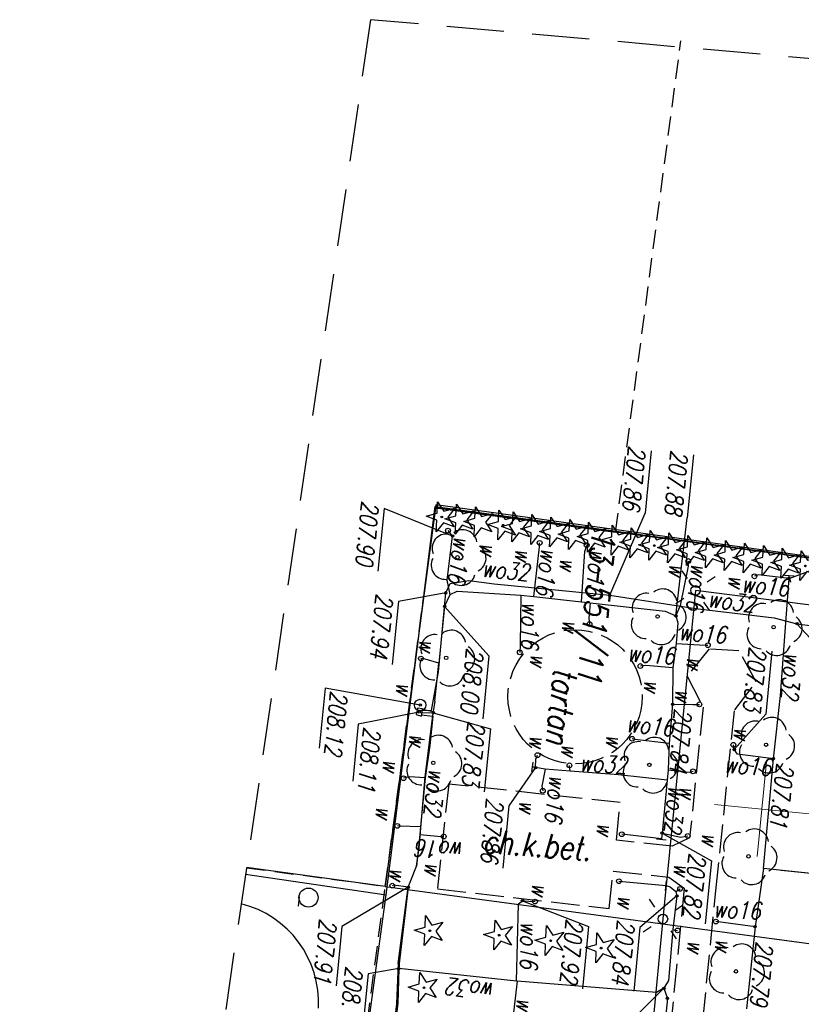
# Model space of a CAD drawing. Extents: x -110 to 11927435, y -6590197 to 5675023.
# Tile 13 of 71: x 11598300 to 11598341, y -1437169 to -1437117. Entities that reach past the tile are written whole.
import ezdxf
from ezdxf.enums import TextEntityAlignment as Align

# ---------------------------------------------------------------- set-up
doc = ezdxf.new("R2010")
doc.units = 0
for name, pattern in [('1', [0]), ('BPB', [1.5, 1, -0.5]), ('KOC', [2, 1.5, -0.5]), ('KOJ', [0]), ('KOU', [1.5, 1, -0.5]), ('UPE', [0]), ('UPW', [0])]:
    doc.linetypes.add(name, pattern=pattern)
doc.layers.get('0').update_dxf_attribs({"color": 250, "linetype": 'CONTINUOUS', "lineweight": 100})
doc.layers.add('_0', color=7, linetype='CONTINUOUS')
doc.layers.add('OBOP', color=7, linetype='CONTINUOUS', lineweight=13, true_color=0x0a0909)
doc.layers.add('PARSI', color=7, linetype='CONTINUOUS', lineweight=20, true_color=0x0a0909)
doc.styles.add('K1_ACAD', font='romans.shx', dxfattribs={"width": 0.8, "oblique": 12})
doc.linetypes.add('BGS', pattern='A,3.75,[45,msgB.shx,S=0.625,R=0,X=0,Y=0],3.75', length=7.5)

# ---------------------------------------------------------------- blocks, each defined once
blk = doc.blocks.new('mzsk01')
at = {"layer": 'PARSI'}
for p, q in [((0, -5), (0, 5)), ((5, 0), (-5, 0))]:
    blk.add_line(p, q, dxfattribs=at)
blk = doc.blocks.new('LAT')
at = {"linetype": 'Continuous'}
for p, q in [((0, 0.75), (0, 1.25)), ((-1.25, 0), (-0.75, 0)), ((0.75, 0), (1.25, 0)), ((0, -0.75), (0, -1.25))]:
    blk.add_line(p, q, dxfattribs=at)
blk = doc.blocks.new('SLS')
at = {"linetype": 'Continuous'}
blk.add_circle((0, 0), 0.25, dxfattribs=at)
blk = doc.blocks.new('ARM')
at = {"linetype": 'Continuous'}
blk.add_circle((0, 0), 0.125, dxfattribs=at)
blk = doc.blocks.new('WLZ')
at = {"linetype": 'Continuous'}
blk.add_circle((0, 0), 0.3, dxfattribs=at)
blk = doc.blocks.new('UGW')
at = {"linetype": 'Continuous'}
blk.add_circle((0, 0), 0.0625, dxfattribs=at)
blk = doc.blocks.new('USW')
at = {"linetype": 'Continuous'}
blk.add_line((0, -0.25), (0, 0.25), dxfattribs=at)
blk = doc.blocks.new('UGE')
at = {"linetype": 'Continuous'}
blk.add_circle((0, 0), 0.0625, dxfattribs=at)
blk = doc.blocks.new('DLI')
at = {"layer": 'OBOP', "color": 0, "linetype": 'ByBlock', "lineweight": -2}
blk.add_circle((0, 0), 0.09, dxfattribs=at)
for centre, start, end in [((0, 0.75), 30.1471, 149.8529), ((-0.713, 0.232), 102.1471, 221.8529), ((0.713, 0.232), 318.1471, 77.8529), ((-0.441, -0.607), 174.1471, 293.8529), ((0.441, -0.607), 246.1471, 5.8529)]:
    blk.add_arc(centre, 0.75, start, end, dxfattribs=at)
blk = doc.blocks.new('DIG')
at = {"linetype": 'Continuous'}
for p, q in [((-0.3012, 0.09375), (-0.4937, 0.6621)), ((-0.4937, 0.6621), (-0.0039, 0.31545)), ((-0.0039, 0.31545), (0.4771, 0.67415)), ((0.4771, 0.67415), (0.2988, 0.1012)), ((-0.78225, -0.26495), (-0.3012, 0.09375)), ((0.2988, 0.1012), (0.7886, -0.24545)), ((-0.18225, -0.2575), (-0.78225, -0.26495)), ((0.01025, -0.82585), (-0.18225, -0.2575)), ((0.1886, -0.2529), (0.01025, -0.82585)), ((0.7886, -0.24545), (0.1886, -0.2529))]:
    blk.add_line(p, q, dxfattribs=at)
blk.add_circle((0, 0), 0.045, dxfattribs=at)
blk = doc.blocks.new('DIN')
at = {"linetype": 'Continuous'}
for p, q in [((-0.3012, 0.09375), (-0.4937, 0.6621)), ((-0.4937, 0.6621), (-0.0039, 0.31545)), ((-0.0039, 0.31545), (0.4771, 0.67415)), ((0.4771, 0.67415), (0.2988, 0.1012)), ((-0.78225, -0.26495), (-0.3012, 0.09375)), ((0.2988, 0.1012), (0.7886, -0.24545)), ((-0.18225, -0.2575), (-0.78225, -0.26495)), ((0.01025, -0.82585), (-0.18225, -0.2575)), ((0.1886, -0.2529), (0.01025, -0.82585)), ((0.7886, -0.24545), (0.1886, -0.2529))]:
    blk.add_line(p, q, dxfattribs=at)
blk = doc.blocks.new('LZA1')
at = {"linetype": 'Continuous'}
blk.add_line((0, -0.5), (0.5, -0.5), dxfattribs=at)
blk.add_circle((0, 0), 0.5, dxfattribs=at)
blk = doc.blocks.new('mdcp Łuszczanowiece')
at = {"layer": '_0'}
for p, q in [((6591139.59, 5674831.32), (6591136.27, 5674740.94)), ((6591155.95, 5674730.72), (6591159.66, 5674831.72)), ((6591156.707, 5674751.321), (6591159.66, 5674831.72)), ((6591137.53, 5674775.33), (6591135.76, 5674731.42)), ((6591137.53, 5674775.33), (6591135.92, 5674731.41)), ((6591135.92, 5674731.41), (6591136.27, 5674740.94)), ((6591135.76, 5674731.42), (6591135.92, 5674731.41)), ((6591135.92, 5674731.41), (6591155.95, 5674730.72)), ((6591155.95, 5674730.72), (6591155.679, 5674723.37))]:
    blk.add_line(p, q, dxfattribs=at)
at = {"layer": '_0', "linetype": 'BGS'}
for p, q in [((6591135.862, 5674731.384), (6591137.214, 5674766.965)), ((6591156.385, 5674730.8), (6591135.862, 5674731.384)), ((6591156.022, 5674723.353), (6591156.385, 5674730.8)), ((6591183.695, 5674729.778), (6591156.385, 5674730.8))]:
    blk.add_line(p, q, dxfattribs=at)
at = {"layer": '_0', "linetype": 'UPE'}
for p, q in [((6591139.519, 5674765.22), (6591138.908, 5674745.415)), ((6591138.908, 5674745.415), (6591156.235, 5674745.388)), ((6591156.235, 5674745.388), (6591174.682, 5674745.398))]:
    blk.add_line(p, q, dxfattribs=at)
at = {"layer": '_0', "linetype": 'UPW'}
for p, q in [((6591153.17, 5674760.18), (6591153.09, 5674750.38)), ((6591153.17, 5674760.18), (6591153.098, 5674751.319)), ((6591140.13, 5674750.88), (6591140.25, 5674755.64)), ((6591140.13, 5674750.88), (6591140.25, 5674755.64)), ((6591139.94, 5674749.66), (6591140.13, 5674750.88)), ((6591137.8, 5674750.24), (6591137.67, 5674750.24)), ((6591137.8, 5674750.24), (6591137.78, 5674748.63)), ((6591139.9, 5674750.29), (6591137.8, 5674750.24)), ((6591143.97, 5674750.39), (6591139.9, 5674750.29)), ((6591147.3, 5674750.34), (6591143.97, 5674750.39)), ((6591147.3, 5674750.34), (6591147.25, 5674748.45)), ((6591153.09, 5674750.38), (6591147.3, 5674750.34)), ((6591153.09, 5674750.38), (6591156.17, 5674750.24)), ((6591156.17, 5674750.24), (6591156.1, 5674748.28)), ((6591156.17, 5674750.24), (6591160.5, 5674750.21)), ((6591139.86, 5674745.51), (6591139.94, 5674749.66)), ((6591137.78, 5674748.63), (6591137.87, 5674748.42)), ((6591147.02, 5674748.25), (6591146.78, 5674748.18)), ((6591147.25, 5674748.45), (6591147.02, 5674748.25)), ((6591156.1, 5674748.28), (6591156.1, 5674748.17)), ((6591141.72, 5674746.21), (6591141.71, 5674746.34)), ((6591141.78, 5674744.67), (6591141.72, 5674746.21)), ((6591144.89, 5674745.85), (6591144.84, 5674746.2)), ((6591148.43, 5674746.01), (6591148.37, 5674746.21)), ((6591151.87, 5674745.9), (6591151.77, 5674746.26)), ((6591154.74, 5674745.92), (6591154.58, 5674746.13)), ((6591156.74, 5674745.96), (6591156.76, 5674746.21)), ((6591159.85, 5674745.79), (6591160.36, 5674746.03)), ((6591160.36, 5674746.03), (6591164.51, 5674746)), ((6591144.97, 5674744.8), (6591144.89, 5674745.85)), ((6591148.42, 5674744.9), (6591148.43, 5674746.01)), ((6591151.75, 5674744.91), (6591151.87, 5674745.9)), ((6591154.48, 5674745.38), (6591154.52, 5674745.61)), ((6591154.52, 5674745.61), (6591154.74, 5674745.92)), ((6591154.74, 5674745.92), (6591154.96, 5674746)), ((6591154.96, 5674746), (6591156.74, 5674745.96)), ((6591156.74, 5674745.96), (6591159.43, 5674745.99)), ((6591159.43, 5674745.99), (6591159.85, 5674745.79)), ((6591159.85, 5674745.79), (6591160.11, 5674745.43)), ((6591139.6, 5674740.96), (6591139.86, 5674745.51)), ((6591154.49, 5674742.9), (6591154.48, 5674745.38)), ((6591160.11, 5674745.43), (6591160.23, 5674738.09)), ((6591137.67, 5674744.92), (6591137.41, 5674744.89)), ((6591139.78, 5674744.7), (6591137.67, 5674744.92)), ((6591140.34, 5674744.52), (6591139.78, 5674744.7)), ((6591140.14, 5674743.94), (6591140.34, 5674744.52)), ((6591140.34, 5674744.52), (6591140.7, 5674744.66)), ((6591140.7, 5674744.66), (6591141.78, 5674744.67)), ((6591141.78, 5674744.67), (6591143.07, 5674744.62)), ((6591143.07, 5674744.62), (6591144.97, 5674744.8)), ((6591143.07, 5674744.62), (6591143.09, 5674743.2)), ((6591144.97, 5674744.8), (6591147.04, 5674744.82)), ((6591147.04, 5674744.82), (6591147, 5674743.01)), ((6591147.04, 5674744.82), (6591148.42, 5674744.9)), ((6591148.42, 5674744.9), (6591148.96, 5674744.9)), ((6591148.96, 5674744.9), (6591148.94, 5674742.33)), ((6591148.96, 5674744.9), (6591151.75, 5674744.91)), ((6591151.75, 5674744.91), (6591152.05, 5674744.9)), ((6591152.05, 5674744.9), (6591152.02, 5674742.96)), ((6591152.05, 5674744.9), (6591152.08, 5674744.9)), ((6591140.1, 5674739.98), (6591140.14, 5674743.94)), ((6591143.09, 5674743.2), (6591143.14, 5674742.92)), ((6591147, 5674743.01), (6591146.98, 5674742.86)), ((6591152.02, 5674742.96), (6591152.02, 5674742.81)), ((6591148.94, 5674742.33), (6591148.99, 5674739.78)), ((6591139.59, 5674734.87), (6591139.6, 5674740.96)), ((6591140.08, 5674739.52), (6591140.1, 5674739.98)), ((6591140.1, 5674739.98), (6591140.9, 5674739.98)), ((6591140.9, 5674739.98), (6591141.21, 5674740.05)), ((6591137.44, 5674739.43), (6591137.1, 5674739.5)), ((6591140.08, 5674739.52), (6591137.44, 5674739.43)), ((6591140.05, 5674737), (6591140.08, 5674739.52)), ((6591148.99, 5674739.78), (6591148.69, 5674739.72)), ((6591148.99, 5674739.78), (6591149.02, 5674738.47)), ((6591149.02, 5674738.47), (6591148.98, 5674737.96)), ((6591149.02, 5674738.47), (6591149.91, 5674738.38)), ((6591149.91, 5674738.38), (6591150.15, 5674738.46)), ((6591156, 5674737.96), (6591155.98, 5674738.62)), ((6591148.54, 5674737.94), (6591148.32, 5674738)), ((6591148.98, 5674737.96), (6591148.54, 5674737.94)), ((6591148.98, 5674737.96), (6591148.96, 5674737.78)), ((6591156.19, 5674737.76), (6591156, 5674737.96)), ((6591160.23, 5674738.05), (6591156.19, 5674737.76)), ((6591160.23, 5674738.05), (6591160.18, 5674731.84)), ((6591160.23, 5674738.09), (6591164.24, 5674738.02)), ((6591160.23, 5674738.09), (6591160.23, 5674738.05)), ((6591137.42, 5674737.04), (6591137.22, 5674737.03)), ((6591140.05, 5674737), (6591137.42, 5674737.04)), ((6591140.04, 5674736.31), (6591140.05, 5674737)), ((6591140.04, 5674736.31), (6591142.66, 5674736.53)), ((6591140.16, 5674732.97), (6591140.04, 5674736.31)), ((6591142.66, 5674736.53), (6591143.04, 5674736.55)), ((6591139.55, 5674733.52), (6591139.59, 5674734.87)), ((6591139.79, 5674732.57), (6591139.55, 5674733.52)), ((6591153.06, 5674733.39), (6591153.05, 5674733.52)), ((6591153.06, 5674732.26), (6591153.06, 5674733.39)), ((6591140.38, 5674732.62), (6591139.64, 5674732.39)), ((6591140.38, 5674732.62), (6591140.16, 5674732.97)), ((6591141.02, 5674732.39), (6591140.38, 5674732.62)), ((6591137.31, 5674732.45), (6591137.05, 5674732.18)), ((6591139.64, 5674732.39), (6591137.31, 5674732.45)), ((6591140.31, 5674732.38), (6591139.79, 5674732.57)), ((6591144.47, 5674732.41), (6591140.31, 5674732.38)), ((6591141.02, 5674732.39), (6591144.01, 5674732.38)), ((6591144.01, 5674732.38), (6591143.87, 5674731.65)), ((6591146.02, 5674732.36), (6591144.01, 5674732.38)), ((6591146.52, 5674732.24), (6591144.47, 5674732.41)), ((6591146.02, 5674732.36), (6591146.57, 5674732.32)), ((6591146.51, 5674731.74), (6591146.57, 5674732.32)), ((6591146.56, 5674731.74), (6591146.52, 5674732.24)), ((6591150.02, 5674732.24), (6591146.64, 5674732.34)), ((6591146.69, 5674731.74), (6591146.64, 5674732.34)), ((6591146.81, 5674731.72), (6591146.82, 5674732.33)), ((6591146.82, 5674732.33), (6591148.37, 5674732.32)), ((6591148.37, 5674732.32), (6591150.07, 5674732.24)), ((6591153.76, 5674732.29), (6591150.02, 5674732.24)), ((6591150.07, 5674732.24), (6591152.66, 5674732.26)), ((6591150.07, 5674732.24), (6591150.11, 5674731.42)), ((6591152.66, 5674732.26), (6591152.74, 5674731.16)), ((6591152.66, 5674732.26), (6591153.06, 5674732.26)), ((6591153.06, 5674732.26), (6591154.73, 5674732.24)), ((6591154.73, 5674732.24), (6591153.76, 5674732.29)), ((6591155.52, 5674732.03), (6591154.73, 5674732.24)), ((6591143.87, 5674731.65), (6591143.87, 5674731.42)), ((6591155.88, 5674731.92), (6591155.52, 5674732.03)), ((6591155.88, 5674731.92), (6591155.84, 5674731.16)), ((6591155.88, 5674731.92), (6591159.9, 5674731.83)), ((6591159.91, 5674731.79), (6591155.88, 5674731.92)), ((6591160.18, 5674731.84), (6591155.88, 5674731.92)), ((6591159.9, 5674731.83), (6591162.02, 5674731.93)), ((6591159.91, 5674731.79), (6591162.03, 5674731.91)), ((6591160.18, 5674731.84), (6591162.01, 5674731.97)), ((6591162.01, 5674731.97), (6591164.56, 5674731.88)), ((6591164.79, 5674731.85), (6591162.02, 5674731.93)), ((6591162.03, 5674731.91), (6591164.81, 5674731.83)), ((6591150.11, 5674731.42), (6591150.21, 5674731.12)), ((6591152.74, 5674731.16), (6591152.73, 5674731.04)), ((6591155.84, 5674731.16), (6591155.88, 5674731.08))]:
    blk.add_line(p, q, dxfattribs=at)
at = {"layer": '_0', "linetype": 'Continuous'}
for p, q in [((6591137.8, 5674750.24), (6591136.271, 5674753.374)), ((6591140.13, 5674750.88), (6591142.472, 5674753.506)), ((6591141.698, 5674749.716), (6591145.021, 5674749.716)), ((6591147.02, 5674748.25), (6591145.021, 5674749.716)), ((6591151.75, 5674744.91), (6591152.95, 5674747.622)), ((6591152.95, 5674747.622), (6591156.273, 5674747.622)), ((6591154.96, 5674746), (6591156.796, 5674744.233)), ((6591159.85, 5674745.79), (6591161.61, 5674744.346)), ((6591131.83, 5674744.616), (6591135.152, 5674744.616)), ((6591140.34, 5674744.52), (6591135.152, 5674744.616)), ((6591156.796, 5674744.233), (6591160.151, 5674744.233)), ((6591131.845, 5674742.384), (6591135.135, 5674742.384)), ((6591139.6, 5674740.96), (6591135.135, 5674742.384)), ((6591156, 5674737.96), (6591157.015, 5674741.542)), ((6591157.015, 5674741.542), (6591160.304, 5674741.542)), ((6591148.98, 5674737.96), (6591151.107, 5674736.769)), ((6591151.107, 5674736.769), (6591154.397, 5674736.769)), ((6591146.64, 5674732.34), (6591147.187, 5674735.403)), ((6591147.187, 5674735.403), (6591150.51, 5674735.403)), ((6591141.02, 5674732.39), (6591143.379, 5674734.952)), ((6591143.379, 5674734.952), (6591146.701, 5674734.952)), ((6591137.31, 5674732.45), (6591136.227, 5674728.727)), ((6591140.31, 5674732.38), (6591141.003, 5674729.948)), ((6591146.3, 5674731.62), (6591145.904, 5674726.565)), ((6591146.67, 5674731.602), (6591147.62, 5674728.483)), ((6591155.88, 5674731.92), (6591158.265, 5674728.658)), ((6591160.18, 5674731.84), (6591160.614, 5674730.268)), ((6591160.614, 5674730.268), (6591163.774, 5674730.268)), ((6591141.003, 5674729.948), (6591144.325, 5674729.948)), ((6591136.227, 5674728.727), (6591139.517, 5674728.727)), ((6591147.62, 5674728.483), (6591150.616, 5674728.483)), ((6591158.265, 5674728.658), (6591161.392, 5674728.658)), ((6591145.904, 5674726.565), (6591149.064, 5674726.565))]:
    blk.add_line(p, q, dxfattribs=at)
at = {"layer": '_0', "linetype": 'KOC'}
for p, q in [((6591143.38, 5674749.055), (6591141.843, 5674747.99)), ((6591144.942, 5674748.069), (6591143.38, 5674749.055)), ((6591141.843, 5674747.99), (6591141.898, 5674746.431)), ((6591154.504, 5674748.008), (6591144.942, 5674748.069)), ((6591165.365, 5674747.991), (6591154.504, 5674748.008)), ((6591141.898, 5674746.431), (6591143.422, 5674745.413)), ((6591143.422, 5674745.413), (6591144.962, 5674746.408)), ((6591144.962, 5674746.408), (6591151.87, 5674746.367)), ((6591151.87, 5674746.367), (6591152.387, 5674745.497)), ((6591154.019, 5674745.485), (6591154.513, 5674746.347)), ((6591154.513, 5674746.347), (6591164.473, 5674746.333)), ((6591152.387, 5674745.497), (6591152.36, 5674742.553)), ((6591153.992, 5674742.551), (6591154.019, 5674745.485)), ((6591150.368, 5674742.56), (6591150.286, 5674733.508)), ((6591152.36, 5674742.553), (6591150.368, 5674742.56)), ((6591155.964, 5674742.534), (6591153.992, 5674742.551)), ((6591155.814, 5674733.458), (6591155.964, 5674742.534)), ((6591150.286, 5674733.508), (6591155.814, 5674733.458))]:
    blk.add_line(p, q, dxfattribs=at)
at = {"layer": '_0', "linetype": 'KOU'}
for p, q in [((6591136.27, 5674740.94), (6591110.269, 5674741.846)), ((6591155.95, 5674730.72), (6591135.92, 5674731.41)), ((6591155.683, 5674723.369), (6591155.95, 5674730.72)), ((6591209.59, 5674728.87), (6591155.95, 5674730.72))]:
    blk.add_line(p, q, dxfattribs=at)
at = {"layer": '_0', "linetype": '1'}
for p, q in [((6591146.49, 5674731.76), (6591146.47, 5674731.5)), ((6591146.88, 5674731.75), (6591146.49, 5674731.76)), ((6591146.81, 5674731.46), (6591146.88, 5674731.75)), ((6591146.47, 5674731.5), (6591146.81, 5674731.46))]:
    blk.add_line(p, q, dxfattribs=at)
at = {"layer": '_0', "linetype": 'BPB', "ltscale": 3}
blk.add_lwpolyline([(6591165.185, 5674987.457), (6591158.691, 5674859.807), (6591109.553, 5674863.045), (6591110.755, 5674725.53), (6591237.72, 5674719.424), (6591252.958, 5674983.187)], close=True, dxfattribs=at)
at = {"layer": '_0', "linetype": 'KOC'}
blk.add_circle((6591145.077, 5674739.664), 3.52, dxfattribs=at)
at = {"layer": '_0', "linetype": 'KOJ'}
blk.add_arc((6591162.87, 5674722.522), 5.325, 92.3882, 171.8438, dxfattribs=at)
at = {"layer": '_0', "color": 253, "xscale": 0.5, "yscale": 0.5, "zscale": 0.5}
blk.add_blockref('mzsk01', (6591150, 5674750), dxfattribs=at)
at = {"layer": '_0'}
for name, p, rotation in [('DIG', (6591137.065, 5674751.028), 2.392878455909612), ('DIN', (6591137.065, 5674751.028), 2.392878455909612), ('DIN', (6591137.028, 5674750.028), 2.392823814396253), ('USW', (6591137.67, 5674750.24), 181.1475623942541), ('DIN', (6591136.992, 5674749.029), 2.392769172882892), ('DIN', (6591136.956, 5674748.029), 2.39274185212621), ('DIN', (6591136.919, 5674747.03), 2.392687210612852), ('LAT', (6591138.908, 5674745.415), 310.1650546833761), ('LAT', (6591156.235, 5674745.388), 309.5886584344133), ('DIN', (6591136.883, 5674746.03), 2.392659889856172), ('DIN', (6591136.847, 5674745.031), 2.392632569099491), ('SLS', (6591138.908, 5674745.415), 2.392523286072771), ('SLS', (6591156.235, 5674745.388), 2.39175830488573), ('DLI', (6591140.466, 5674743.568), 2.392386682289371), ('DLI', (6591140.466, 5674743.568), 2.392386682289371), ('DLI', (6591148.26, 5674743.894), 2.392031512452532), ('DLI', (6591148.26, 5674743.894), 2.392031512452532), ('USW', (6591152.08, 5674744.9), 359.2750498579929), ('USW', (6591154.48, 5674745.38), 91.12209011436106), ('DIN', (6591136.811, 5674744.031), 2.392577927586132), ('DIG', (6591136.774, 5674743.032), 2.39255060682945), ('DIN', (6591136.774, 5674743.032), 2.39255060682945), ('DIG', (6591158.075, 5674742.312), 2.391539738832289), ('DIN', (6591136.738, 5674742.033), 2.392523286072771), ('DIN', (6591136.702, 5674741.033), 2.392495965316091), ('DIN', (6591136.656, 5674739.781), 2.392468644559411), ('DIG', (6591157.947, 5674739.634), 2.391403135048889), ('DIN', (6591136.62, 5674738.781), 2.392441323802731), ('DIN', (6591136.584, 5674737.782), 2.392414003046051), ('USW', (6591148.96, 5674737.78), 268.2923545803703), ('DIN', (6591136.547, 5674736.782), 2.392386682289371), ('DIG', (6591157.921, 5674736.92), 2.391293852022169), ('DIN', (6591136.511, 5674735.783), 2.392386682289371), ('DIG', (6591136.484, 5674735.036), 2.392359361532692), ('DIN', (6591136.438, 5674733.784), 2.392359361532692), ('DLI', (6591138.395, 5674732.811), 2.392222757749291), ('DLI', (6591138.395, 5674732.811), 2.392222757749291), ('DLI', (6591143.703, 5674732.732), 2.391922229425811), ('DLI', (6591143.703, 5674732.732), 2.391922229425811), ('DLI', (6591149.254, 5674732.594), 2.39159438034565), ('DIG', (6591158.044, 5674733.271), 2.391157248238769), ('DIG', (6591161.047, 5674733.257), 2.391020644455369), ('DIN', (6591136.402, 5674732.785), 2.39233204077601), ('DIG', (6591136.366, 5674731.785), 2.39233204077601), ('UGE', (6591146.3, 5674731.62), 269.9999974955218), ('UGE', (6591146.67, 5674731.602), 352.8749835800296)]:
    blk.add_blockref(name, p, dxfattribs=dict(at, rotation=rotation))
for name, p in [('DLI', (6591146.61, 5674749.89)), ('DLI', (6591140.43, 5674749.68)), ('UGW', (6591140.13, 5674750.88)), ('DLI', (6591152.53, 5674749.54)), ('DLI', (6591158.6, 5674749.47)), ('UGW', (6591137.8, 5674750.24)), ('UGW', (6591147.3, 5674750.34)), ('UGW', (6591156.17, 5674750.24)), ('ARM', (6591137.87, 5674748.42)), ('ARM', (6591146.78, 5674748.18)), ('UGW', (6591147.02, 5674748.25)), ('ARM', (6591156.1, 5674748.17)), ('ARM', (6591141.71, 5674746.34)), ('ARM', (6591144.84, 5674746.2)), ('ARM', (6591148.37, 5674746.21)), ('ARM', (6591151.77, 5674746.26)), ('ARM', (6591154.58, 5674746.13)), ('UGW', (6591154.96, 5674746)), ('ARM', (6591156.76, 5674746.21)), ('UGW', (6591160.36, 5674746.03)), ('UGW', (6591159.85, 5674745.79)), ('ARM', (6591137.41, 5674744.89)), ('UGW', (6591140.34, 5674744.52)), ('UGW', (6591144.97, 5674744.8)), ('UGW', (6591151.75, 5674744.91)), ('ARM', (6591143.14, 5674742.92)), ('ARM', (6591146.98, 5674742.86)), ('ARM', (6591152.02, 5674742.81)), ('ARM', (6591154.49, 5674742.9)), ('UGW', (6591139.6, 5674740.96)), ('ARM', (6591141.21, 5674740.05)), ('ARM', (6591148.69, 5674739.72)), ('ARM', (6591137.1, 5674739.5)), ('ARM', (6591150.15, 5674738.46)), ('ARM', (6591155.98, 5674738.62)), ('ARM', (6591148.32, 5674738)), ('UGW', (6591148.98, 5674737.96)), ('UGW', (6591156, 5674737.96)), ('ARM', (6591137.22, 5674737.03)), ('ARM', (6591143.04, 5674736.55)), ('ARM', (6591153.05, 5674733.52)), ('ARM', (6591137.05, 5674732.18)), ('UGW', (6591137.31, 5674732.45)), ('UGW', (6591140.31, 5674732.38)), ('UGW', (6591141.02, 5674732.39)), ('UGW', (6591146.64, 5674732.34)), ('WLZ', (6591146.3, 5674731.62)), ('UGW', (6591155.88, 5674731.92)), ('UGW', (6591160.18, 5674731.84)), ('ARM', (6591143.87, 5674731.42)), ('ARM', (6591150.21, 5674731.12)), ('ARM', (6591152.73, 5674731.04)), ('ARM', (6591155.88, 5674731.08)), ('LZA1', (6591156.929, 5674726.765))]:
    blk.add_blockref(name, p, dxfattribs=at)
at = {"layer": '_0', "style": 'K1_ACAD', "oblique": 12, "width": 0.8}
for s, rotation, p in [('wo32', 0.924, (6591141.646, 5674750.4)), ('207.81', 358.977, (6591147.477, 5674750.546)), ('wo16', 90, (6591138.757, 5674747.786)), ('wo16', 91.0416, (6591148.273, 5674747.795)), ('wo16', 92.8624, (6591155.891, 5674747.992)), ('wo32', 88.2101, (6591139.705, 5674746.089)), ('wo16', 90.8882, (6591141.579, 5674744.754)), ('wo16', 358.8723, (6591137.473, 5674745.074)), ('207.84', 1.0416, (6591145.153, 5674744.926)), ('wo32', 359.4645, (6591149.194, 5674745.022)), ('wo16', 91.2922, (6591142.95, 5674742.178)), ('wo16', 89.5724, (6591146.64, 5674742.471)), ('wo32', 92.224, (6591148.939, 5674740.244)), ('wo16', 358.6028, (6591137.234, 5674739.727)), ('wo16', 359.2395, (6591149.242, 5674738.75)), ('wo16', 4.6742, (6591157.07, 5674737.983)), ('wo16', 359.2559, (6591161.061, 5674738.185)), ('wo16', 358.4657, (6591137.433, 5674737.152)), ('wo16', 4.4229, (6591140.363, 5674736.417)), ('wo32', 268.3153, (6591160.469, 5674736.966)), ('wo32', 89.5185, (6591139.265, 5674734.135)), ('wo16', 271.1751, (6591153.276, 5674734.614)), ('wo16', 357.7441, (6591137.256, 5674732.53)), ('wo32', 358.6028, (6591149.529, 5674732.414))]:
    blk.add_text(s, height=0.9, rotation=rotation, dxfattribs=at).set_placement(p)
for s, p in [('207.79', (6591156.906, 5674750.378)), ('207.82', (6591152.629, 5674746.422)), ('207.84', (6591156.475, 5674743.033)), ('207.92', (6591156.693, 5674740.342)), ('207.86', (6591150.785, 5674735.569)), ('208.00', (6591143.058, 5674733.752)), ('207.83', (6591146.866, 5674734.203)), ('207.94', (6591140.681, 5674728.748)), ('208.11', (6591147.7, 5674728.783)), ('208.10', (6591160.293, 5674729.068)), ('207.90', (6591135.906, 5674727.527)), ('207.91', (6591157.943, 5674727.458)), ('208.12', (6591145.985, 5674726.865))]:
    blk.add_text(s, height=0.9, dxfattribs=at).set_placement(p)
for s, p in [('207.83', (6591144.94, 5674749.416)), ('207.88', (6591135.072, 5674744.316)), ('207.86', (6591135.054, 5674742.084))]:
    blk.add_text(s, height=0.9, dxfattribs=at).set_placement(p, align=Align.TOP_RIGHT)
for p in [(6591146.487, 5674748.157), (6591157.64, 5674748.263), (6591138.586, 5674747.101), (6591152.174, 5674747.02), (6591157.855, 5674746.811), (6591149.845, 5674745.614), (6591153.911, 5674745.711), (6591143.044, 5674745.328), (6591144.798, 5674744.894), (6591138.278, 5674743.929), (6591144.469, 5674743.22), (6591155.864, 5674742.942), (6591147.532, 5674741.523), (6591152.193, 5674741.493), (6591148.247, 5674739.234), (6591141.751, 5674738.647), (6591138.546, 5674738.197), (6591155.669, 5674738.393), (6591143.697, 5674737.148), (6591147.945, 5674737.522), (6591151.412, 5674737.311), (6591138.278, 5674735.816), (6591138.158, 5674733.962), (6591155.12, 5674732.688), (6591143.498, 5674731.256), (6591148.477, 5674731.225), (6591155.594, 5674730.88), (6591145.878, 5674730.284), (6591149.961, 5674729.985), (6591152.444, 5674729.853)]:
    blk.add_text('w', height=0.9, dxfattribs=at).set_placement(p, align=Align.RIGHT)
blk.add_text('13-551/11', height=1.25, dxfattribs=at).set_placement((6591136.2, 5674740.955), align=Align.TOP_LEFT)
for s, rotation, p in [('ch.k.bet.', 91.2873, (6591153.01, 5674738.428)), ('tartan', 359.1931, (6591145.645, 5674739.02))]:
    blk.add_text(s, height=1.25, rotation=rotation, dxfattribs=at).set_placement(p, align=Align.MIDDLE)

msp = doc.modelspace()

# ---------------------------------------------------------------- block references
at = {"layer": '_0', "linetype": 'ByBlock', "lineweight": 9, "rotation": 264.4213637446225}
msp.add_blockref('mdcp Łuszczanowiece', (6591203.335, 5674426.677), dxfattribs=at)

doc.saveas('drawing.dxf')
